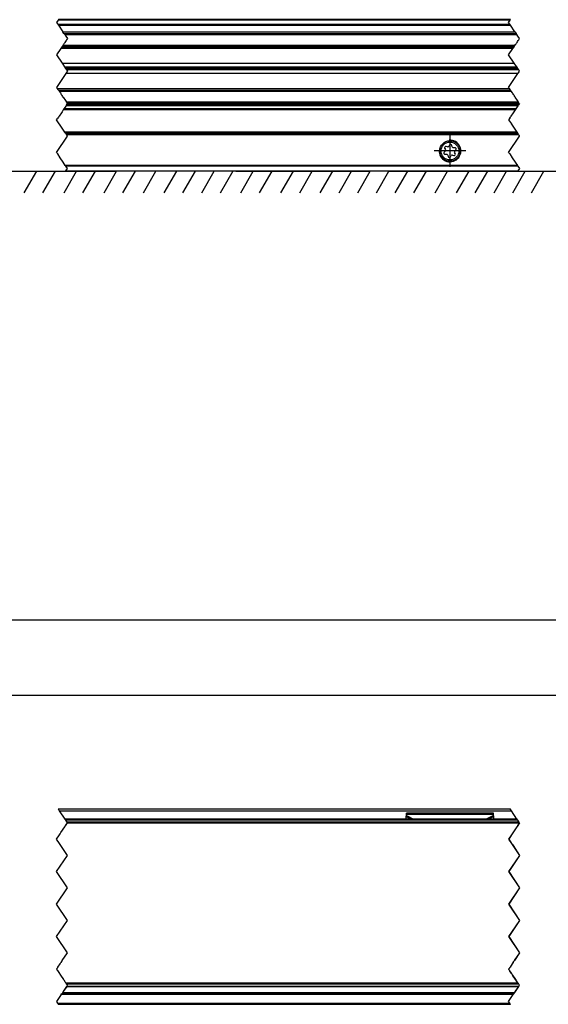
# Model space of a CAD drawing. Header units: millimetres. Extents: x -418 to 2750, y -1084 to 1393.
# Tile 16 of 74: x 73 to 138, y 27 to 148. Entities that reach past the tile are written whole.
import ezdxf

# ---------------------------------------------------------------- set-up
doc = ezdxf.new("R2010")
doc.units = ezdxf.units.MM
doc.linetypes.add('DOT_CENTER', pattern=[14, 12, -1, 0, -1])
doc.layers.add('1', color=7, linetype='Continuous')
doc.styles.add('CONVERTER_12', font='txt.shx', dxfattribs={"width": 0.9})
doc.dimstyles.new('ME10_DIM_25', dxfattribs={"dimtxt": 3, "dimasz": 3, "dimexe": 1.5, "dimexo": 1.5, "dimgap": 1.5, "dimtad": 1, "dimdsep": 46, "dimtxsty": 'CONVERTER_12', "dimsah": 1, "dimcen": 0.09, "dimclrd": 2, "dimclre": 2, "dimclrt": 2, "dimadec": 0, "dimazin": 0, "dimtol": 1, "dimtp": 0.4, "dimtm": 0.4, "dimtfac": 0.75, "dimtdec": 0, "dimtix": 1, "dimtmove": 0, "dimatfit": 3, "dimfxl": 1, "dimtolj": 1, "dimtzin": 0, "dimarcsym": 0})
doc.dimstyles.get("Standard").update_dxf_attribs({"dimtxt": 0.18, "dimasz": 0.18, "dimexe": 0.18, "dimexo": 0.0625, "dimgap": 0.09, "dimtad": 0, "dimtih": 1, "dimtoh": 1, "dimdec": 4, "dimzin": 0, "dimdsep": 46, "dimtxsty": 'Standard', "dimcen": 0.09, "dimadec": 0, "dimazin": 0, "dimtfac": 1, "dimtdec": 4, "dimtofl": 0, "dimtmove": 0, "dimatfit": 3, "dimfxl": 1, "dimtolj": 1, "dimtzin": 0, "dimarcsym": 0})

# ---------------------------------------------------------------- blocks, each defined once
blk = doc.blocks.new('SOPORTE_SV2__7', base_point=(-493.08, 194.18))
at = {"color": 2, "linetype": 'DOT_CENTER'}
for p, q in [((117.09, 205.53), (116.86, 205.18)), ((117.21, 205.72), (117.09, 205.53)), ((117.6, 206.3), (117.21, 205.72)), ((117.62, 206.32), (117.6, 206.3)), ((200.24, 205.18), (200.48, 205.53)), ((200.48, 205.53), (200.6, 205.72)), ((200.6, 205.72), (200.99, 206.3)), ((200.99, 206.3), (201, 206.32)), ((115.86, 203.68), (116.06, 203.98)), ((116.36, 202.93), (115.86, 203.68)), ((116.19, 204.18), (116.06, 203.98)), ((116.26, 204.28), (116.19, 204.18)), ((116.32, 204.38), (116.26, 204.28)), ((116.74, 205), (116.32, 204.38)), ((116.86, 205.18), (116.74, 205)), ((199.44, 203.98), (199.24, 203.68)), ((199.24, 203.68), (199.74, 202.93)), ((199.44, 203.98), (199.57, 204.18)), ((199.57, 204.18), (199.64, 204.28)), ((199.64, 204.28), (199.71, 204.38)), ((199.71, 204.38), (200.12, 205)), ((200.12, 205), (200.24, 205.18)), ((116.36, 202.93), (116.4, 202.86)), ((117.39, 201.38), (116.4, 202.86)), ((199.79, 202.86), (199.74, 202.93)), ((199.79, 202.86), (200.77, 201.38)), ((115.86, 197.68), (117.86, 200.68)), ((117.52, 201.18), (117.39, 201.38)), ((117.52, 201.18), (117.66, 200.98)), ((117.75, 200.83), (117.66, 200.98)), ((117.84, 200.7), (117.75, 200.83)), ((117.86, 200.68), (117.84, 200.7)), ((199.24, 197.68), (201.24, 200.68)), ((200.77, 201.38), (200.91, 201.18)), ((201.04, 200.98), (200.91, 201.18)), ((201.04, 200.98), (201.14, 200.83)), ((201.14, 200.83), (201.23, 200.7)), ((201.24, 200.68), (201.23, 200.7)), ((116.06, 197.38), (115.86, 197.68)), ((116.52, 196.68), (116.06, 197.38)), ((117.06, 195.88), (116.52, 196.68)), ((199.44, 197.38), (199.24, 197.68)), ((199.44, 197.38), (199.91, 196.68)), ((199.91, 196.68), (200.44, 195.88)), ((117.47, 195.26), (117.06, 195.88)), ((117.47, 195.26), (117.56, 195.12)), ((117.86, 194.68), (117.56, 195.12)), ((117.56, 194.24), (117.86, 194.68)), ((200.44, 195.88), (200.85, 195.26)), ((200.95, 195.12), (200.85, 195.26)), ((200.95, 195.12), (201.24, 194.68)), ((201.24, 194.68), (200.95, 194.24)), ((117.56, 194.24), (117.52, 194.18)), ((200.91, 194.18), (200.95, 194.24))]:
    blk.add_line(p, q, dxfattribs=at)
at = {"color": 3, "linetype": 'Continuous'}
for p, q in [((200.48, 205.53), (117.09, 205.53)), ((200.6, 205.72), (117.21, 205.72)), ((200.99, 206.3), (117.6, 206.3)), ((200.77, 201.38), (117.39, 201.38)), ((117.66, 200.98), (201.04, 200.98)), ((200.85, 195.26), (117.47, 195.26)), ((200.95, 195.12), (117.56, 195.12)), ((117.56, 194.24), (200.95, 194.24))]:
    blk.add_line(p, q, dxfattribs=at)
at = {"color": 7, "linetype": 'Continuous'}
for p, q in [((201, 206.32), (117.62, 206.32)), ((200.91, 201.18), (117.52, 201.18)), ((187.44, 198.41), (187.57, 198.18)), ((187.96, 198.68), (187.69, 198.75)), ((188.34, 199.02), (188.21, 198.79)), ((188.84, 198.71), (188.76, 198.96)), ((189.32, 198.54), (189.06, 198.54)), ((187.53, 197.9), (187.35, 197.71)), ((187.52, 197.32), (187.78, 197.32)), ((188, 197.15), (188.07, 196.9)), ((188.5, 196.84), (188.63, 197.07)), ((188.89, 197.18), (189.14, 197.11)), ((189.4, 197.45), (189.27, 197.68)), ((189.31, 197.96), (189.49, 198.15)), ((200.91, 194.18), (117.52, 194.18))]:
    blk.add_line(p, q, dxfattribs=at)
for radius in [1.9, 1.65]:
    blk.add_circle((188.42, 197.93), radius, dxfattribs=at)
for centre, start, end in [((187.64, 198.52), 76.5421, 209.4344), ((187.36, 198.06), 316.1284, 29.4344), ((188.01, 198.91), 256.5421, 329.8481), ((188.54, 198.9), 16.1284, 149.8481), ((189.06, 198.78), 196.1284, 269.4344), ((189.32, 198.31), 316.1284, 89.4344), ((187.52, 197.55), 136.1284, 269.4344), ((187.78, 197.08), 16.1294, 89.4344), ((188.3, 196.96), 196.1294, 329.4344), ((188.83, 196.95), 76.1284, 149.4344), ((189.2, 197.34), 256.1284, 29.4344), ((189.47, 197.8), 136.1284, 209.4344)]:
    blk.add_arc(centre, 0.233, start, end, dxfattribs=at)
at = {"layer": '1', "color": 2, "linetype": 'DOT_CENTER'}
for p, q in [((188.42, 200.83), (188.42, 195.03)), ((191.32, 197.93), (185.52, 197.93))]:
    blk.add_line(p, q, dxfattribs=at)
at = {"layer": '1', "color": 30, "linetype": 'Continuous'}
blk.add_arc((188.42, 197.93), 2, 175, 95, dxfattribs=at)
blk = doc.blocks.new('REGLA_SV2-2040__8', base_point=(-490.08, 204.18))
at = {"color": 2, "linetype": 'DOT_CENTER'}
for p, q in [((116.12, 222.08), (115.86, 221.68)), ((116.19, 222.18), (116.12, 222.08)), ((199.24, 221.68), (199.51, 222.08)), ((199.51, 222.08), (199.57, 222.18)), ((115.86, 221.68), (116.07, 221.36)), ((116.07, 221.36), (116.19, 221.18)), ((116.19, 221.18), (117.03, 219.92)), ((199.46, 221.36), (199.24, 221.68)), ((199.58, 221.18), (199.46, 221.36)), ((200.41, 219.92), (199.58, 221.18)), ((117.22, 219.64), (117.03, 219.92)), ((117.22, 219.64), (117.35, 219.44)), ((117.35, 219.44), (117.55, 219.13)), ((117.63, 218.35), (117.51, 218.16)), ((117.55, 219.13), (117.86, 218.68)), ((117.71, 218.46), (117.63, 218.35)), ((117.86, 218.68), (117.71, 218.46)), ((200.41, 219.92), (200.6, 219.64)), ((200.74, 219.44), (200.6, 219.64)), ((200.94, 219.13), (200.74, 219.44)), ((200.89, 218.16), (201.02, 218.35)), ((201.24, 218.68), (200.94, 219.13)), ((201.02, 218.35), (201.1, 218.46)), ((201.1, 218.46), (201.24, 218.68)), ((116.65, 216.87), (115.86, 215.68)), ((116.78, 217.07), (116.65, 216.87)), ((116.88, 217.21), (116.78, 217.07)), ((116.93, 217.29), (116.88, 217.21)), ((117.01, 217.41), (116.93, 217.29)), ((117.12, 217.58), (117.01, 217.41)), ((117.22, 217.72), (117.12, 217.58)), ((117.3, 217.84), (117.22, 217.72)), ((117.39, 217.98), (117.3, 217.84)), ((117.51, 218.16), (117.39, 217.98)), ((199.24, 215.68), (200.04, 216.87)), ((200.04, 216.87), (200.17, 217.07)), ((200.17, 217.07), (200.26, 217.21)), ((200.26, 217.21), (200.31, 217.29)), ((200.31, 217.29), (200.4, 217.41)), ((200.4, 217.41), (200.51, 217.58)), ((200.51, 217.58), (200.6, 217.72)), ((200.6, 217.72), (200.68, 217.84)), ((200.68, 217.84), (200.78, 217.98)), ((200.78, 217.98), (200.89, 218.16)), ((115.86, 215.68), (116.89, 214.13)), ((200.28, 214.13), (199.24, 215.68)), ((116.89, 214.13), (116.99, 213.98)), ((116.99, 213.98), (117.33, 213.47)), ((117.33, 213.47), (117.52, 213.18)), ((117.52, 213.18), (117.71, 212.89)), ((117.71, 212.89), (117.86, 212.68)), ((200.37, 213.98), (200.28, 214.13)), ((200.72, 213.47), (200.37, 213.98)), ((200.91, 213.18), (200.72, 213.47)), ((201.1, 212.89), (200.91, 213.18)), ((201.24, 212.68), (201.1, 212.89)), ((117.56, 212.23), (115.86, 209.68)), ((117.65, 212.38), (117.56, 212.23)), ((117.86, 212.68), (117.65, 212.38)), ((199.24, 209.68), (200.94, 212.23)), ((200.94, 212.23), (201.04, 212.38)), ((201.04, 212.38), (201.24, 212.68)), ((115.86, 209.68), (115.98, 209.49)), ((115.98, 209.49), (116.11, 209.29)), ((116.11, 209.29), (116.21, 209.15)), ((116.21, 209.15), (116.26, 209.07)), ((199.37, 209.49), (199.24, 209.68)), ((199.5, 209.29), (199.37, 209.49)), ((199.6, 209.15), (199.5, 209.29)), ((199.65, 209.07), (199.6, 209.15)), ((116.26, 209.07), (116.34, 208.95)), ((116.34, 208.95), (116.55, 208.64)), ((116.55, 208.64), (116.63, 208.52)), ((116.63, 208.52), (116.72, 208.38)), ((116.72, 208.38), (116.79, 208.27)), ((116.79, 208.27), (116.84, 208.2)), ((116.84, 208.2), (116.97, 208.01)), ((116.97, 208.01), (117.04, 207.9)), ((117.04, 207.9), (117.07, 207.86)), ((117.07, 207.86), (117.49, 207.23)), ((199.73, 208.95), (199.65, 209.07)), ((199.94, 208.64), (199.73, 208.95)), ((200.02, 208.52), (199.94, 208.64)), ((200.11, 208.38), (200.02, 208.52)), ((200.18, 208.27), (200.11, 208.38)), ((200.23, 208.2), (200.18, 208.27)), ((200.35, 208.01), (200.23, 208.2)), ((200.43, 207.9), (200.35, 208.01)), ((200.45, 207.86), (200.43, 207.9)), ((200.88, 207.23), (200.45, 207.86)), ((117.09, 205.53), (116.86, 205.18)), ((117.21, 205.72), (117.09, 205.53)), ((117.6, 206.3), (117.21, 205.72)), ((117.49, 207.23), (117.69, 206.92)), ((117.62, 206.32), (117.6, 206.3)), ((117.69, 206.44), (117.62, 206.32)), ((117.69, 206.92), (117.83, 206.72)), ((117.69, 206.44), (117.86, 206.68)), ((117.86, 206.68), (117.83, 206.72)), ((200.24, 205.18), (200.48, 205.53)), ((200.48, 205.53), (200.6, 205.72)), ((200.6, 205.72), (200.99, 206.3)), ((201.08, 206.92), (200.88, 207.23)), ((200.99, 206.3), (201, 206.32)), ((201, 206.32), (201.08, 206.44)), ((201.21, 206.72), (201.08, 206.92)), ((201.24, 206.68), (201.08, 206.44)), ((201.21, 206.72), (201.24, 206.68)), ((116.26, 204.28), (116.19, 204.18)), ((116.32, 204.38), (116.26, 204.28)), ((116.74, 205), (116.32, 204.38)), ((116.86, 205.18), (116.74, 205)), ((199.57, 204.18), (199.64, 204.28)), ((199.64, 204.28), (199.71, 204.38)), ((199.71, 204.38), (200.12, 205)), ((200.12, 205), (200.24, 205.18))]:
    blk.add_line(p, q, dxfattribs=at)
at = {"color": 3, "linetype": 'Continuous'}
for p, q in [((199.51, 222.08), (116.12, 222.08)), ((116.07, 221.36), (199.46, 221.36)), ((116.19, 221.18), (199.58, 221.18)), ((117.03, 219.92), (200.41, 219.92)), ((117.35, 219.44), (200.74, 219.44)), ((200.04, 216.87), (116.65, 216.87)), ((116.78, 217.07), (200.17, 217.07)), ((200.4, 217.41), (117.01, 217.41)), ((115.98, 209.49), (199.37, 209.49)), ((116.34, 208.95), (199.73, 208.95)), ((201.08, 206.92), (117.69, 206.92)), ((201.08, 206.44), (117.69, 206.44))]:
    blk.add_line(p, q, dxfattribs=at)
at = {"color": 7, "linetype": 'Continuous'}
for p, q in [((199.57, 222.18), (116.19, 222.18)), ((117.22, 219.64), (200.6, 219.64)), ((200.26, 217.21), (116.88, 217.21)), ((116.89, 214.13), (200.28, 214.13)), ((117.33, 213.47), (200.72, 213.47)), ((200.91, 213.18), (117.52, 213.18)), ((201.1, 212.89), (117.71, 212.89)), ((200.94, 212.23), (117.56, 212.23)), ((116.21, 209.15), (199.6, 209.15)), ((201.21, 206.72), (117.83, 206.72))]:
    blk.add_line(p, q, dxfattribs=at)
blk = doc.blocks.new('REGLA_SV2-2040mm__10', base_point=(-493.08, 194.18))
for name, p in [('REGLA_SV2-2040__8', (-490.08, 204.18)), ('SOPORTE_SV2__7', (-493.08, 194.18))]:
    blk.add_blockref(name, p)
blk = doc.blocks.new('Bottom1', base_point=(-405.581, 208.18))
at = {"layer": '1', "color": 2, "linetype": 'Continuous'}
for p, q in [((26.317, 194.18), (126.933, 194.18)), ((109.875, 190.18), (112.185, 194.18)), ((113.335, 190.18), (115.645, 194.18)), ((117.249, 190.18), (119.559, 194.18)), ((120.709, 190.18), (123.019, 194.18)), ((124.624, 190.18), (126.933, 194.18)), ((128.084, 190.18), (130.393, 194.18)), ((131.868, 190.18), (134.178, 194.18)), ((135.709, 190.18), (138.019, 194.18)), ((139.169, 190.18), (141.479, 194.18)), ((142.629, 190.18), (144.939, 194.18)), ((146.089, 190.18), (148.433, 194.239)), ((148.919, 194.18), (173.719, 194.18)), ((149.831, 190.18), (152.14, 194.18)), ((153.291, 190.18), (155.6, 194.18)), ((157.245, 190.18), (159.555, 194.18)), ((160.705, 190.18), (163.015, 194.18)), ((164.49, 190.18), (166.799, 194.18)), ((167.95, 190.18), (170.259, 194.18)), ((171.41, 190.18), (173.719, 194.18)), ((174.86, 190.18), (177.169, 194.18)), ((177.169, 194.18), (405.845, 194.18)), ((178.31, 190.18), (180.619, 194.18)), ((181.76, 190.18), (184.069, 194.18)), ((185.663, 190.18), (187.972, 194.18)), ((189.639, 190.18), (191.948, 194.18)), ((193.089, 190.18), (195.398, 194.18)), ((196.539, 190.18), (198.848, 194.18)), ((199.989, 190.18), (202.298, 194.18)), ((203.439, 190.18), (205.748, 194.18))]:
    blk.add_line(p, q, dxfattribs=at)
blk.add_blockref('REGLA_SV2-2040mm__10', (-493.081, 194.18))
blk = doc.blocks.new('REGLA_SV2-2040__22', base_point=(-493.09, 42.37))
at = {"color": 2, "linetype": 'DOT_CENTER'}
for p, q in [((117.38, 74.58), (117.49, 74.42)), ((200.87, 74.42), (200.77, 74.58)), ((116.65, 72.07), (117.38, 73.16)), ((117.38, 73.18), (117.51, 73.36)), ((117.38, 73.16), (117.38, 73.18)), ((117.49, 74.42), (117.52, 74.38)), ((117.51, 73.36), (117.85, 73.88)), ((117.52, 74.38), (117.65, 74.17)), ((117.65, 74.17), (117.71, 74.08)), ((117.71, 74.08), (117.72, 74.07)), ((117.72, 74.07), (117.85, 73.88)), ((200.76, 73.16), (199.9, 71.87)), ((200.77, 73.18), (200.76, 73.16)), ((200.9, 73.37), (200.77, 73.18)), ((200.9, 74.38), (200.87, 74.42)), ((201.04, 74.17), (200.9, 74.38)), ((201.24, 73.88), (200.9, 73.37)), ((201.1, 74.08), (201.04, 74.17)), ((201.11, 74.07), (201.1, 74.08)), ((201.24, 73.88), (201.11, 74.07)), ((115.85, 70.88), (116.38, 71.67)), ((116.38, 71.67), (116.52, 71.87)), ((116.52, 71.87), (116.65, 72.07)), ((199.77, 71.67), (199.24, 70.88)), ((199.9, 71.87), (199.77, 71.67)), ((116.39, 70.07), (115.85, 70.88)), ((116.52, 69.87), (116.39, 70.07)), ((116.65, 69.67), (116.52, 69.87)), ((117.85, 67.88), (116.65, 69.67)), ((199.24, 70.88), (199.77, 70.07)), ((199.77, 70.07), (199.91, 69.87)), ((199.91, 69.87), (200.04, 69.67)), ((200.04, 69.67), (201.24, 67.88)), ((115.85, 64.88), (117.85, 67.88)), ((201.24, 67.88), (199.24, 64.88)), ((117.85, 61.88), (115.85, 64.88)), ((199.24, 64.88), (201.24, 61.88)), ((115.85, 58.88), (117.85, 61.88)), ((201.24, 61.88), (199.24, 58.88)), ((117.85, 55.88), (115.85, 58.88)), ((199.24, 58.88), (201.24, 55.88)), ((115.85, 52.88), (117.85, 55.88)), ((201.24, 55.88), (199.24, 52.88)), ((117.85, 49.88), (115.85, 52.88)), ((199.24, 52.88), (201.24, 49.88)), ((116.9, 48.44), (117.85, 49.88)), ((201.24, 49.88), (200.28, 48.44)), ((116.1, 47.25), (116.5, 47.84)), ((116.5, 47.84), (116.66, 48.09)), ((116.79, 48.28), (116.66, 48.09)), ((116.79, 48.28), (116.88, 48.41)), ((116.88, 48.41), (116.9, 48.44)), ((199.88, 47.84), (199.49, 47.25)), ((200.04, 48.09), (199.88, 47.84)), ((200.04, 48.09), (200.17, 48.28)), ((200.26, 48.41), (200.17, 48.28)), ((200.28, 48.44), (200.26, 48.41)), ((115.93, 46.99), (115.85, 46.88)), ((115.85, 46.88), (115.96, 46.72)), ((115.93, 46.99), (115.96, 47.04)), ((115.96, 47.04), (115.98, 47.07)), ((115.99, 46.67), (115.96, 46.72)), ((115.98, 47.07), (116.07, 47.2)), ((116.03, 46.61), (115.99, 46.67)), ((116.03, 46.61), (116.14, 46.45)), ((116.07, 47.2), (116.1, 47.25)), ((116.14, 46.45), (116.28, 46.23)), ((116.28, 46.23), (116.38, 46.07)), ((116.38, 46.07), (116.48, 45.94)), ((116.48, 45.94), (116.5, 45.9)), ((116.5, 45.9), (116.52, 45.87)), ((116.52, 45.87), (116.56, 45.82)), ((116.59, 45.76), (116.56, 45.82)), ((116.59, 45.76), (117.14, 44.94)), ((199.24, 46.88), (199.32, 46.99)), ((199.34, 46.72), (199.24, 46.88)), ((199.35, 47.04), (199.32, 46.99)), ((199.34, 46.72), (199.37, 46.67)), ((199.37, 47.07), (199.35, 47.04)), ((199.46, 47.2), (199.37, 47.07)), ((199.37, 46.67), (199.41, 46.61)), ((199.52, 46.45), (199.41, 46.61)), ((199.49, 47.25), (199.46, 47.2)), ((199.67, 46.23), (199.52, 46.45)), ((199.77, 46.07), (199.67, 46.23)), ((199.86, 45.94), (199.77, 46.07)), ((199.89, 45.9), (199.86, 45.94)), ((199.91, 45.87), (199.89, 45.9)), ((199.94, 45.82), (199.91, 45.87)), ((199.94, 45.82), (199.98, 45.76)), ((200.53, 44.94), (199.98, 45.76)), ((117.2, 44.86), (117.14, 44.94)), ((117.2, 44.86), (117.38, 44.58)), ((117.38, 44.58), (117.45, 44.48)), ((117.45, 44.48), (117.49, 44.42)), ((117.49, 44.42), (117.56, 44.31)), ((117.56, 44.31), (117.58, 44.28)), ((117.58, 44.28), (117.59, 44.26)), ((117.59, 44.26), (117.7, 44.1)), ((117.71, 43.66), (117.59, 43.49)), ((117.7, 44.1), (117.71, 44.08)), ((117.71, 44.08), (117.79, 43.96)), ((117.72, 43.68), (117.71, 43.66)), ((117.81, 43.81), (117.72, 43.68)), ((117.85, 43.88), (117.79, 43.96)), ((117.81, 43.82), (117.85, 43.88)), ((117.81, 43.82), (117.81, 43.81)), ((200.53, 44.94), (200.58, 44.86)), ((200.77, 44.58), (200.58, 44.86)), ((200.83, 44.48), (200.77, 44.58)), ((200.87, 44.42), (200.83, 44.48)), ((200.94, 44.31), (200.87, 44.42)), ((200.97, 44.28), (200.94, 44.31)), ((200.98, 44.26), (200.97, 44.28)), ((201.09, 44.1), (200.98, 44.26)), ((200.98, 43.49), (201.09, 43.66)), ((201.1, 44.08), (201.09, 44.1)), ((201.09, 43.66), (201.11, 43.68)), ((201.18, 43.96), (201.1, 44.08)), ((201.11, 43.68), (201.19, 43.81)), ((201.18, 43.96), (201.24, 43.88)), ((201.19, 43.81), (201.2, 43.82)), ((201.24, 43.88), (201.2, 43.82)), ((116.93, 42.49), (116.85, 42.38)), ((116.99, 42.58), (116.93, 42.49)), ((117.08, 42.72), (116.99, 42.58)), ((117.59, 43.49), (117.08, 42.72)), ((200.24, 42.38), (200.32, 42.49)), ((200.32, 42.49), (200.37, 42.58)), ((200.37, 42.58), (200.47, 42.72)), ((200.47, 42.72), (200.98, 43.49))]:
    blk.add_line(p, q, dxfattribs=at)
at = {"color": 7, "linetype": 'Continuous'}
for p, q in [((200.77, 74.58), (117.38, 74.58)), ((117.71, 74.08), (201.1, 74.08)), ((117.71, 43.66), (201.09, 43.66)), ((116.85, 42.38), (200.24, 42.38))]:
    blk.add_line(p, q, dxfattribs=at)
at = {"color": 3, "linetype": 'Continuous'}
for p, q in [((200.9, 74.38), (117.52, 74.38)), ((117.85, 73.88), (201.24, 73.88)), ((200.97, 44.28), (117.58, 44.28)), ((201.09, 44.1), (117.7, 44.1)), ((201.11, 43.68), (117.72, 43.68)), ((116.99, 42.58), (200.37, 42.58))]:
    blk.add_line(p, q, dxfattribs=at)
blk = doc.blocks.new('SOPORTE_SV2__23', base_point=(-493.08, 40.37))
at = {"color": 2, "linetype": 'DOT_CENTER'}
for p, q in [((116.12, 76.47), (116.36, 76.12)), ((199.74, 76.12), (199.51, 76.47)), ((116.36, 76.12), (117.38, 74.58)), ((117.38, 74.58), (117.49, 74.42)), ((200.77, 74.58), (199.74, 76.12)), ((200.87, 74.42), (200.77, 74.58)), ((116.65, 72.07), (117.38, 73.16)), ((117.38, 73.16), (117.38, 73.18)), ((117.52, 74.38), (117.65, 74.17)), ((117.52, 73.37), (117.85, 73.88)), ((117.65, 74.17), (117.71, 74.08)), ((117.71, 74.08), (117.72, 74.07)), ((117.72, 74.07), (117.85, 73.88)), ((201.24, 73.88), (200.9, 73.37)), ((201.1, 74.08), (201.04, 74.17)), ((201.11, 74.07), (201.1, 74.08)), ((201.24, 73.88), (201.11, 74.07)), ((115.85, 70.88), (116.38, 71.67)), ((116.38, 71.67), (116.52, 71.87)), ((116.52, 71.87), (116.65, 72.07)), ((199.77, 71.67), (199.24, 70.88)), ((199.9, 71.87), (199.77, 71.67)), ((116.39, 70.07), (115.85, 70.88)), ((116.52, 69.87), (116.39, 70.07)), ((116.65, 69.67), (116.52, 69.87)), ((117.85, 67.88), (116.65, 69.67)), ((199.24, 70.88), (199.77, 70.07)), ((199.77, 70.07), (199.91, 69.87)), ((199.91, 69.87), (200.04, 69.67)), ((200.04, 69.67), (201.24, 67.88)), ((115.85, 64.88), (117.85, 67.88)), ((201.24, 67.88), (199.24, 64.88)), ((117.85, 61.88), (115.85, 64.88)), ((199.24, 64.88), (201.24, 61.88)), ((115.85, 58.88), (117.85, 61.88)), ((201.24, 61.88), (199.24, 58.88)), ((117.85, 55.88), (115.85, 58.88)), ((199.24, 58.88), (201.24, 55.88)), ((115.85, 52.88), (117.85, 55.88)), ((201.24, 55.88), (199.24, 52.88)), ((117.85, 49.88), (115.85, 52.88)), ((199.24, 52.88), (201.24, 49.88)), ((116.9, 48.44), (117.85, 49.88)), ((201.24, 49.88), (200.28, 48.44)), ((116.1, 47.25), (116.5, 47.84)), ((116.5, 47.84), (116.66, 48.09)), ((116.79, 48.28), (116.66, 48.09)), ((116.79, 48.28), (116.88, 48.41)), ((116.88, 48.41), (116.9, 48.44)), ((199.88, 47.84), (199.49, 47.25)), ((200.04, 48.09), (199.88, 47.84)), ((200.04, 48.09), (200.17, 48.28)), ((200.26, 48.41), (200.17, 48.28)), ((200.28, 48.44), (200.26, 48.41)), ((115.93, 46.99), (115.85, 46.88)), ((115.85, 46.88), (115.96, 46.72)), ((115.93, 46.99), (115.96, 47.04)), ((115.96, 47.04), (115.98, 47.07)), ((115.99, 46.67), (115.96, 46.72)), ((115.98, 47.07), (116.07, 47.2)), ((116.03, 46.61), (115.99, 46.67)), ((116.03, 46.61), (116.14, 46.45)), ((116.07, 47.2), (116.1, 47.25)), ((116.14, 46.45), (116.28, 46.23)), ((116.28, 46.23), (116.38, 46.07)), ((116.38, 46.07), (116.48, 45.94)), ((116.48, 45.94), (116.5, 45.9)), ((116.5, 45.9), (116.52, 45.87)), ((116.52, 45.87), (116.56, 45.82)), ((116.59, 45.76), (116.56, 45.82)), ((116.59, 45.76), (117.14, 44.94)), ((199.24, 46.88), (199.32, 46.99)), ((199.34, 46.72), (199.24, 46.88)), ((199.35, 47.04), (199.32, 46.99)), ((199.34, 46.72), (199.37, 46.67)), ((199.37, 47.07), (199.35, 47.04)), ((199.46, 47.2), (199.37, 47.07)), ((199.37, 46.67), (199.41, 46.61)), ((199.52, 46.45), (199.41, 46.61)), ((199.49, 47.25), (199.46, 47.2)), ((199.67, 46.23), (199.52, 46.45)), ((199.77, 46.07), (199.67, 46.23)), ((199.86, 45.94), (199.77, 46.07)), ((199.89, 45.9), (199.86, 45.94)), ((199.91, 45.87), (199.89, 45.9)), ((199.94, 45.82), (199.91, 45.87)), ((199.94, 45.82), (199.98, 45.76)), ((200.53, 44.94), (199.98, 45.76)), ((117.2, 44.86), (117.14, 44.94)), ((117.2, 44.86), (117.38, 44.58)), ((117.38, 44.58), (117.45, 44.48)), ((117.45, 44.48), (117.49, 44.42)), ((117.49, 44.42), (117.56, 44.31)), ((117.56, 44.31), (117.58, 44.28)), ((117.58, 44.28), (117.59, 44.26)), ((117.59, 44.26), (117.7, 44.1)), ((117.71, 43.66), (117.59, 43.49)), ((117.7, 44.1), (117.71, 44.08)), ((117.71, 44.08), (117.79, 43.96)), ((117.72, 43.68), (117.71, 43.66)), ((117.81, 43.81), (117.72, 43.68)), ((117.85, 43.88), (117.79, 43.96)), ((117.81, 43.82), (117.85, 43.88)), ((117.81, 43.82), (117.81, 43.81)), ((200.53, 44.94), (200.58, 44.86)), ((200.77, 44.58), (200.58, 44.86)), ((200.83, 44.48), (200.77, 44.58)), ((200.87, 44.42), (200.83, 44.48)), ((200.94, 44.31), (200.87, 44.42)), ((200.97, 44.28), (200.94, 44.31)), ((200.98, 44.26), (200.97, 44.28)), ((201.09, 44.1), (200.98, 44.26)), ((200.98, 43.49), (201.09, 43.66)), ((201.1, 44.08), (201.09, 44.1)), ((201.09, 43.66), (201.11, 43.68)), ((201.18, 43.96), (201.1, 44.08)), ((201.11, 43.68), (201.19, 43.81)), ((201.18, 43.96), (201.24, 43.88)), ((201.19, 43.81), (201.2, 43.82)), ((201.24, 43.88), (201.2, 43.82)), ((116.72, 42.17), (115.85, 40.88)), ((116.72, 42.17), (116.85, 42.38)), ((116.99, 42.58), (116.93, 42.49)), ((117.08, 42.72), (116.99, 42.58)), ((117.59, 43.49), (117.08, 42.72)), ((199.24, 40.88), (200.1, 42.17)), ((200.24, 42.38), (200.1, 42.17)), ((200.32, 42.49), (200.37, 42.58)), ((200.37, 42.58), (200.47, 42.72)), ((200.47, 42.72), (200.98, 43.49)), ((115.85, 40.88), (116.05, 40.57)), ((116.05, 40.57), (116.19, 40.37)), ((199.44, 40.57), (199.24, 40.88)), ((199.57, 40.37), (199.44, 40.57))]:
    blk.add_line(p, q, dxfattribs=at)
at = {"color": 7, "linetype": 'Continuous'}
for p, q in [((116.12, 76.47), (199.51, 76.47)), ((180.31, 75.05), (180.42, 75.26)), ((180.32, 74.58), (180.31, 75.05)), ((180.42, 75.43), (180.42, 75.65)), ((196.42, 75.65), (180.42, 75.65)), ((180.42, 75.26), (180.42, 75.43)), ((196.42, 75.43), (196.42, 75.65)), ((196.42, 75.26), (196.42, 75.43)), ((196.52, 75.05), (196.42, 75.26)), ((196.51, 74.58), (196.52, 75.05)), ((199.57, 40.37), (116.19, 40.37))]:
    blk.add_line(p, q, dxfattribs=at)
at = {"color": 3, "linetype": 'Continuous'}
for p, q in [((116.36, 76.12), (199.74, 76.12)), ((180.31, 75.05), (181.22, 74.58)), ((196.42, 75.43), (180.42, 75.43)), ((180.42, 75.26), (181.72, 74.58)), ((196.42, 75.26), (195.11, 74.58)), ((196.52, 75.05), (195.61, 74.58)), ((200.1, 42.17), (116.72, 42.17)), ((116.05, 40.57), (199.44, 40.57))]:
    blk.add_line(p, q, dxfattribs=at)
blk = doc.blocks.new('REGLA_SV2-2040mm__24', base_point=(-493.09, 20.28))
for name, p in [('SOPORTE_SV2__23', (-493.09, 40.37)), ('REGLA_SV2-2040__22', (-493.09, 42.37))]:
    blk.add_blockref(name, p)
blk = doc.blocks.new('*D89')
at = {"layer": '1', "color": 2, "linetype": 'Continuous'}
for p, q in [((-493.08, 75.04), (-493.08, 112.88)), ((561.92, 75.04), (561.92, 112.88)), ((-493.08, 111.38), (561.92, 111.38))]:
    blk.add_line(p, q, dxfattribs=at)
at = {"layer": '1', "color": 2}
for points in [[(-490.08, 111.78), (-490.08, 110.99), (-493.08, 111.38)], [(558.92, 110.99), (558.92, 111.78), (561.92, 111.38)]]:
    blk.add_solid(points, dxfattribs=at)
at = {"layer": '1', "color": 2, "insert": (22.25, 112.88), "char_height": 3, "attachment_point": 7, "rotation": 0.0001, "line_spacing_factor": 0.60024, "style": 'CONVERTER_12'}
blk.add_mtext('\\C2;(CM+105)\\C2;\\H2.25;{\\Fgdt;`}0,4', dxfattribs=at)
blk = doc.blocks.new('Front1', base_point=(-405.585, 48.375))
blk.add_blockref('REGLA_SV2-2040mm__24', (-493.085, 20.277))
at = {"layer": '1'}
dim = blk.add_linear_dim(base=(-493.085, 111.38), p1=(561.915, 73.542), p2=(-493.085, 73.542), text='(CM+105)', dimstyle='ME10_DIM_25', dxfattribs=at)
dim.commit()
dim.dimension.update_dxf_attribs({"geometry": '*D89', "text_midpoint": (34.415, 114.38), "text_rotation": 0.00014})
at = {"layer": '1', "color": 2, "linetype": 'Continuous', "has_arrowhead": 0}
blk.add_leader([(544.802, 76.473), (544.802, 97.397), (38.742, 97.397)], dimstyle='Standard', dxfattribs=at)

msp = doc.modelspace()

# ---------------------------------------------------------------- block references
at = {"xscale": 0.66666666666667, "yscale": 0.66666666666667, "zscale": 0.66666666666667}
for name, p in [('Bottom1', (-270.39, 138.79)), ('Front1', (-270.39, 32.25))]:
    msp.add_blockref(name, p, dxfattribs=at)

doc.saveas('drawing.dxf')
